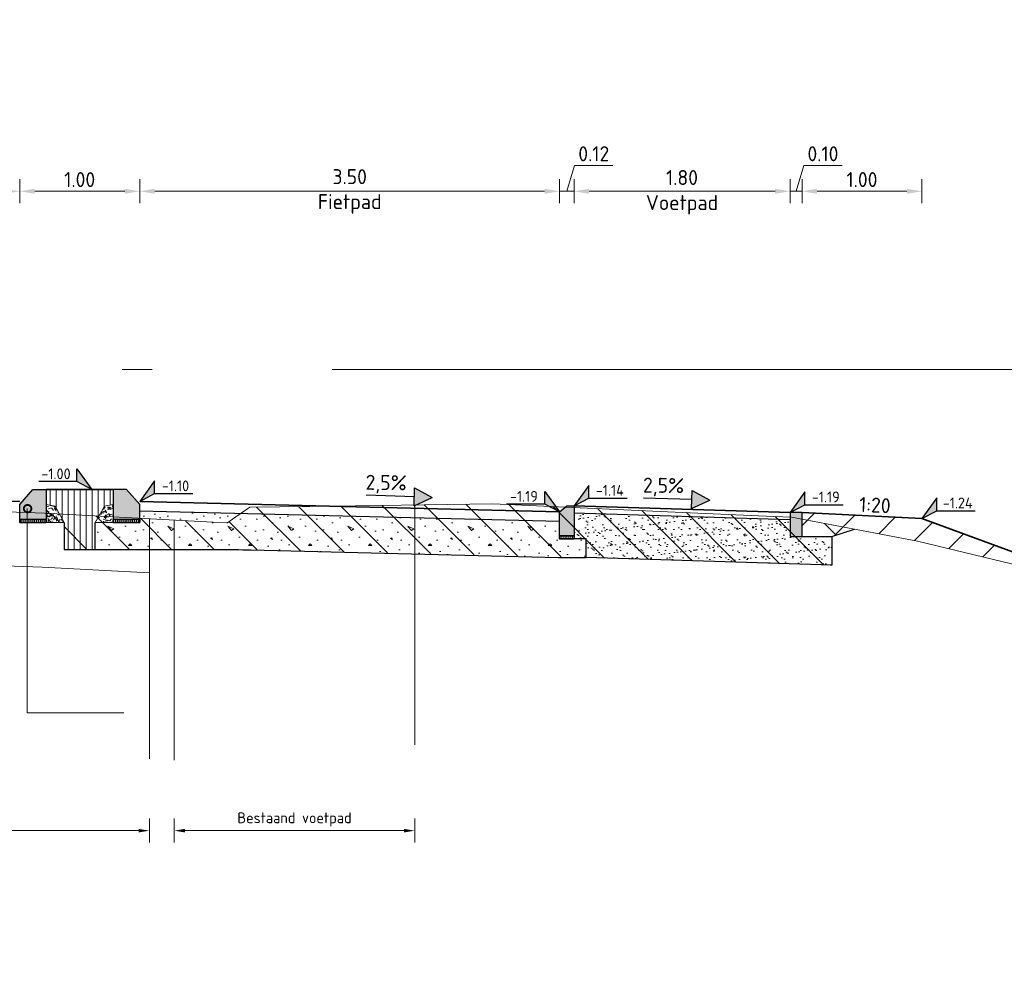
# Model space of a CAD drawing. Header units: metres. Extents: x -1 to 222837, y -2 to 853657.
# Tile 36 of 256: x 111516 to 111524, y 425592 to 425600. Entities that reach past the tile are written whole.
import ezdxf
from ezdxf.enums import TextEntityAlignment as Align

# ---------------------------------------------------------------- set-up
doc = ezdxf.new("R2010")
doc.units = ezdxf.units.M
doc.header["$XCLIPFRAME"] = 0
doc.linetypes.add('1-1', pattern=[20, 10, -10])
doc.linetypes.add('AL-NAP_LIJN', pattern=[15.25, 12, -1.5, 0.25, -1.5])
for name, color, linetype, lineweight in [('A-TXT-T25', 7, 'Continuous', 25), ('B-ALG', 8, 'Continuous', 5), ('B-ALG_TXT', 8, 'Continuous', 5), ('B-WE-GW-MAAIVELD-GD', 93, 'Continuous', 18), ('N-WE-AM-NAP-G', 7, 'AL-NAP_LIJN', 18), ('N-WE-GW-BERM-G', 90, 'Continuous', 35), ('N-WE-GW-GROND-WERK-A', 7, 'Continuous', 18), ('N-WE-GW-GROND_TEELAARDE-A', 104, 'Continuous', 18), ('N-WE-GW-WATERGANG-WERK-A', 92, 'Continuous', 18), ('N-WE-VH-VERHARDING_BESTORTING-A', 252, 'Continuous', 18), ('N-WE-VH-VERHARDING_BESTORTING-G', 252, 'Continuous', 35), ('N-WE-VH-VERHARDING_BESTORTING-O', 7, 'Continuous', 18), ('N-WE-VH-VERHARDING_FUNDERING-A', 7, 'Continuous', 18), ('X-XX-AL-HOOGTELABEL-S', 90, 'Continuous', 25)]:
    doc.layers.add(name, color=color, linetype=linetype, lineweight=lineweight)
doc.layers.add('X-REF', color=7, linetype='Continuous')
doc.styles.add('NLCS-ISO', font='NLCS-ISO.ttf')
doc.styles.add('NLCS-ISO-ANNOTATIEF-T25', font='NLCS-ISO.ttf', dxfattribs={"height": 2.5})
doc.styles.add('NLCS-ISO-M50-T25', font='NLCS-ISO.ttf')
doc.dimstyles.new('NLCS-ANNOTATIEF-T25-PIJL', dxfattribs={"dimtxt": 2.5, "dimasz": 2.5, "dimexe": 2, "dimexo": 2, "dimgap": 0.7, "dimtad": 1, "dimzin": 0, "dimdsep": 46, "dimtxsty": 'NLCS-ISO-ANNOTATIEF-T25', "dimcen": 0, "dimdle": 2, "dimclrd": 256, "dimclre": 256, "dimclrt": 256, "dimadec": 5, "dimazin": 0, "dimtfac": 1, "dimtofl": 0, "dimtmove": 1, "dimatfit": 0, "dimfxl": 2, "dimfxlon": 1, "dimtfillclr": 254, "dimtolj": 1, "dimtzin": 0, "dimlwd": 18, "dimlwe": 18, "dimarcsym": 0})
doc.dimstyles.new('NLCS-M50-T25-PIJL-X_L2_H5', dxfattribs={"dimscale": 0.05, "dimtxt": 2.5, "dimasz": 2.5, "dimexe": 2, "dimexo": 2, "dimgap": 0.7, "dimtad": 1, "dimzin": 0, "dimdsep": 46, "dimtxsty": 'NLCS-ISO-M50-T25', "dimcen": 0, "dimdle": 2, "dimclrd": 256, "dimclre": 256, "dimclrt": 256, "dimadec": 5, "dimazin": 0, "dimtfac": 1, "dimtofl": 0, "dimtmove": 1, "dimatfit": 0, "dimfxl": 2, "dimfxlon": 1, "dimtfillclr": 254, "dimtolj": 1, "dimtzin": 0, "dimlwd": 18, "dimlwe": 18, "dimarcsym": 0})
picture_1 = doc.add_image_def('image1.ecw', size_in_pixel=(400001, 250001))
picture_2 = doc.add_image_def('image2.ecw', size_in_pixel=(120000, 80000))
pattern_1 = [(90, (-128736.4832281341, -464678.3807459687), (-0.015875, 1.734723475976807e-18), [])]

# ---------------------------------------------------------------- blocks, each defined once
blk = doc.blocks.new('opsluitband 100x200')
at = {"transparency": 33554610}
h = blk.add_hatch(color=8, dxfattribs=at)
h.dxf.hatch_style = 1
h.paths.add_polyline_path([(111221.8955393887, 425865.1067959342), (111221.8955393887, 425864.9067959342), (111221.9955393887, 425864.9067959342), (111221.9955393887, 425865.1067959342)])
at = {"flags": 128}
blk.add_lwpolyline([(111221.8955393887, 425865.1067959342), (111221.8955393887, 425864.9067959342), (111221.9955393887, 425864.9067959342), (111221.9955393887, 425865.1067959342)], close=True, dxfattribs=at)
blk = doc.blocks.new('SAL-HOOGTELABEL_01-SO')
for p, q in [((-2.460741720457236, 1.312415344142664), (-2.460741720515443, 3.435148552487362)), ((-2.460741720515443, 3.435148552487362), (0, 0)), ((-2.460741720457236, 1.312415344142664), (-8.837532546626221, 1.312415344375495)), ((0, 0), (-2.460741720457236, 1.312415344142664))]:
    blk.add_line(p, q)
blk.add_solid([(-2.460741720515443, 3.435148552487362), (-2.460741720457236, 1.312415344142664), (0, 0)])
at = {"style": 'NLCS-ISO'}
blk.add_attdef('...', text='', height=1.8, dxfattribs=at).set_placement((-5.956637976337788, 2.607292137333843), align=Align.MIDDLE)
blk = doc.blocks.new('RWS band')
at = {"transparency": 33554610}
h = blk.add_hatch(color=8, dxfattribs=at)
h.dxf.hatch_style = 1
h.paths.add_polyline_path([(1717510914.861562, -163054387.4077554), (1717510914.751562, -163054387.4077554), (1717510914.751562, -163054387.6577554), (1717510914.971562, -163054387.6577554), (1717510914.971562, -163054387.5317554)])
at = {"flags": 128}
blk.add_lwpolyline([(1717510914.861562, -163054387.4077554), (1717510914.751562, -163054387.4077554), (1717510914.751562, -163054387.6577554), (1717510914.971562, -163054387.6577554), (1717510914.971562, -163054387.5317554), (1717510914.861561, -163054387.4077554)], dxfattribs=at)
blk = doc.blocks.new('*D365')
at = {"layer": 'A-TXT-T25', "linetype": 'Continuous', "lineweight": 18, "transparency": 16777216}
for p, q in [((111516.7147079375, 425598.1487044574), (111516.7147079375, 425598.3487044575)), ((111520.214696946, 425598.1487044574), (111520.214696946, 425598.3487044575)), ((111516.8397079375, 425598.2487044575), (111520.089696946, 425598.2487044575))]:
    blk.add_line(p, q, dxfattribs=at)
at = {"layer": 'A-TXT-T25', "transparency": 16777216}
for points in [[(111516.8397079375, 425598.2695377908), (111516.8397079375, 425598.2278711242), (111516.7147079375, 425598.2487044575)], [(111520.089696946, 425598.2695377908), (111520.089696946, 425598.2278711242), (111520.214696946, 425598.2487044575)]]:
    blk.add_solid(points, dxfattribs=at)
at = {"layer": 'Defpoints', "color": 0, "transparency": 16777216}
for p in [(111520.214696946, 425598.2487044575), (111516.7147079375, 425595.6637312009), (111520.214696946, 425595.5762314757)]:
    blk.add_point(p, dxfattribs=at)
at = {"layer": 'A-TXT-T25', "transparency": 16777216, "insert": (111518.4647024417, 425598.2474859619), "char_height": 0.125, "attachment_point": 5, "style": 'NLCS-ISO-M50-T25'}
blk.add_mtext('\\A1;3.50\\PFietpad', dxfattribs=at)
blk = doc.blocks.new('*D366')
at = {"layer": 'A-TXT-T25', "linetype": 'Continuous', "lineweight": 18, "transparency": 16777216}
for p, q in [((111522.2346968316, 425598.1487044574), (111522.2346968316, 425598.3487044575)), ((111523.2346968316, 425598.1487044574), (111523.2346968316, 425598.3487044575)), ((111522.3596968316, 425598.2487044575), (111523.1096968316, 425598.2487044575))]:
    blk.add_line(p, q, dxfattribs=at)
at = {"layer": 'A-TXT-T25', "transparency": 16777216}
for points in [[(111522.3596968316, 425598.2695377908), (111522.3596968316, 425598.2278711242), (111522.2346968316, 425598.2487044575)], [(111523.1096968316, 425598.2695377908), (111523.1096968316, 425598.2278711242), (111523.2346968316, 425598.2487044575)]]:
    blk.add_solid(points, dxfattribs=at)
at = {"layer": 'Defpoints', "color": 0, "transparency": 16777216}
for p in [(111523.2346968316, 425598.2487044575), (111522.2346968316, 425595.5712314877), (111523.2346968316, 425595.5212314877)]:
    blk.add_point(p, dxfattribs=at)
at = {"layer": 'A-TXT-T25', "transparency": 16777216, "insert": (111522.7346968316, 425598.3462044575), "char_height": 0.125, "attachment_point": 5, "style": 'NLCS-ISO-M50-T25'}
blk.add_mtext('\\A1;1.00', dxfattribs=at)
blk = doc.blocks.new('rijwielpadban 40 120x250')
at = {"transparency": 33554610}
h = blk.add_hatch(color=8, dxfattribs=at)
h.dxf.hatch_style = 1
h.paths.add_polyline_path([(0.119999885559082, 0), (0.119999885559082, 0.199999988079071), (0.05999994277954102, 0.25), (0.03999999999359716, 0.25), (0, 0.25), (0, 0)])
at = {"flags": 128}
blk.add_lwpolyline([(0.119999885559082, 0), (0.119999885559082, 0.199999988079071), (0.05999994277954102, 0.25), (0.03999999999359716, 0.25), (0, 0.25), (0, 0)], close=True, dxfattribs=at)
blk = doc.blocks.new('betonrug')
at = {"layer": 'N-WE-VH-VERHARDING_BESTORTING-A', "transparency": 33554687}
h = blk.add_hatch(dxfattribs=at)
h.set_pattern_fill('AVH-BESTORTING_01', color=0, scale=0.2, style=0, pattern_type=2)
h.set_pattern_definition([(342.7420615, (0.485932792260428, 0.1918754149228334), (0.05397981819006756, 0.09773891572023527), [0.02727200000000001, -0.109194]), (17.25793850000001, (0.3816547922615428, 0.2242714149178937), (0.05398037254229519, 0.09773993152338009), [0.027272, -0.165719]), (61.0887992, (0.4076987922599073, 0.2323624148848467), (-0.1303186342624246, 0.04048573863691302), [0.022313, -0.08934100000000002]), (118.9112008, (0.4948227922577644, 0.1136624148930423), (-0.05398012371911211, -0.09774138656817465), [0.02231299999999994, -0.1355909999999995]), (162.7420615, (0.4076987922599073, 0.2714254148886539), (-0.0539798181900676, -0.09773891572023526), [0.027272, -0.109194]), (197.2579385, (0.3816547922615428, 0.2795154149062), (-0.05398037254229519, -0.09773993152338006), [0.02727199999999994, -0.1657189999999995]), (241.0887992, (0.3556107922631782, 0.271440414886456), (0.1303186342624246, -0.04048573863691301), [0.022313, -0.08934100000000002]), (298.9112008, (0.3988047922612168, 0.3496344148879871), (0.05398012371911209, 0.09774138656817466), [0.022313, -0.135591]), (342.7420615, (0.2219487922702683, 0.3341534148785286), (-0.0763385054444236, 0.1382236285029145), [0.024341, -0.112122]), (40.8518492, (0.08325479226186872, 0.03371241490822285), (0.0539802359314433, 0.09773985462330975), [0.024469, -0.3619130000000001]), (84.5869815, (0.2637017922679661, 0.3429374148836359), (-0.022359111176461, 0.2359645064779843), [0.02971600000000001, -0.3054810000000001]), (118.9112008, (0.3968107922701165, 0.3318934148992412), (-0.1303208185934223, 0.04048566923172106), [0.02957499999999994, -0.1283309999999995]), (162.7420615, (0.2522077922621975, 0.3984094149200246), (0.07633850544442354, -0.1382236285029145), [0.024484, -0.111975]), (40.8518492, (0.04841979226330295, 0.09649041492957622), (0.0539802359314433, 0.09773985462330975), [0.02440900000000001, -0.3619720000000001]), (84.5869815, (0.2075637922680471, 0.3601964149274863), (-0.05398004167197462, -0.09774068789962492), [0.029647, -0.305553]), (298.9112008, (0.2075637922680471, 0.3601964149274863), (0.1303208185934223, -0.04048566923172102), [0.029753, -0.128153]), (26.66898489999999, (-0.03792020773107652, 0.1503624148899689), (-0.1842996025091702, -0.05725531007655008), [0.018275, -0.4546130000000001]), (84.5869815, (0.2706667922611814, 0.4112624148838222), (-0.05398004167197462, -0.09774068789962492), [0.018319, -0.316878]), (131.7624194, (0.1197167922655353, 0.7059504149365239), (-0.2066604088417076, 0.1787101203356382), [0.024466, -0.4004280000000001]), (162.7420203, (-0.0361612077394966, 0.195015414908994), (-0.05397988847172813, -0.09773887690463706), [0.01969399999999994, -0.1167689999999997]), (26.66898489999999, (-0.07131720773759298, 0.1926464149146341), (-0.1842996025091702, -0.05725531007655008), [0.018297, -0.454591]), (84.5869815, (0.2190487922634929, 0.4253754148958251), (-0.05398004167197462, -0.09774068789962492), [0.020094, -0.3151030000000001]), (131.7624194, (0.0803517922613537, 0.6861624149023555), (-0.2066604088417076, 0.1787101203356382), [0.020994, -0.4039000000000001]), (342.7420203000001, (0.2330297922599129, 0.4097154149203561), (0.0539798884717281, 0.09773887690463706), [0.022313, -0.11415]), (50.2415591, (0.25661979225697, 0.2179654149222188), (0.05397896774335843, 0.09773900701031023), [0.021713, -0.6884720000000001]), (95.41301849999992, (0.2705047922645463, 0.2346564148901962), (-0.07633872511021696, 0.1382240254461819), [0.019056, -0.217966]), (150.9388382, (-0.0142892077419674, 0.5705594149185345), (-0.1303192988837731, 0.04048577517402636), [0.017556, -0.5170470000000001]), (197.2579385, (0.2533607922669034, 0.2621534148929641), (0.1303190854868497, -0.04048543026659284), [0.02231599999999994, -0.1706719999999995]), (50.2415591, (0.2172517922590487, 0.2377464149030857), (0.05397896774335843, 0.09773900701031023), [0.02313800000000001, -0.6870470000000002]), (95.41301849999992, (0.2188887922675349, 0.2204714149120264), (-0.07633872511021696, 0.1382240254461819), [0.017353, -0.2196689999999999]), (150.9388382, (-0.04768620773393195, 0.5282784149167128), (-0.1303192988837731, 0.04048577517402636), [0.018788, -0.515816]), (17.25793850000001, (0.2353107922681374, 0.211343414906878), (-0.1303190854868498, 0.04048543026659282), [0.022313, -0.170675])])
h.paths.add_polyline_path([(0, 0.1498075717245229), (0, 0), (0.15, 0), (0.07401074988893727, 0.134265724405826)])
at = {"layer": 'N-WE-VH-VERHARDING_BESTORTING-O', "color": 0}
blk.add_lwpolyline([(0, 0.1498075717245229), (0, 0), (0.15, 0), (0.07401074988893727, 0.134265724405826)], close=True, dxfattribs=at)
blk = doc.blocks.new('stelspecie')
at = {"layer": 'N-WE-VH-VERHARDING_BESTORTING-A'}
h = blk.add_hatch(dxfattribs=at)
h.set_pattern_fill('ANSI31', color=0, scale=0.005, angle=45, style=0)
h.set_pattern_definition(pattern_1)
h.paths.add_polyline_path([(0, 0), (0.22, -2.01395305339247e-05), (0.22, -0.02431275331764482), (1.592031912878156e-05, -0.02433289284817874)])
at = {"layer": 'N-WE-VH-VERHARDING_BESTORTING-G', "color": 0, "flags": 128}
blk.add_lwpolyline([(0, 0), (0.22, -2.01395305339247e-05), (0.22, -0.02431275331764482), (0, -0.02433289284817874)], close=True, dxfattribs=at)
blk = doc.blocks.new('stelspecie Rijwielpadband')
at = {"layer": 'N-WE-VH-VERHARDING_BESTORTING-A'}
h = blk.add_hatch(dxfattribs=at)
h.set_pattern_fill('ANSI31', color=0, scale=0.005, angle=45, style=0)
h.set_pattern_definition(pattern_1)
h.paths.add_polyline_path([(0, 0), (0.119999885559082, -2.013950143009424e-05), (0.119999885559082, -0.02431275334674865), (1.592031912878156e-05, -0.02433289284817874)])
at = {"layer": 'N-WE-VH-VERHARDING_BESTORTING-G', "color": 0, "flags": 128}
blk.add_lwpolyline([(0, 0), (0.119999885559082, -2.013950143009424e-05), (0.119999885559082, -0.02431275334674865), (0, -0.02433289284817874)], close=True, dxfattribs=at)
blk = doc.blocks.new('*D443')
at = {"layer": 'B-ALG_TXT', "linetype": 'Continuous', "lineweight": 18, "transparency": 16777216}
for p, q in [((111517.0022203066, 425593.0202395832), (111517.0022203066, 425592.8202395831)), ((111519.0075766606, 425593.0202395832), (111519.0075766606, 425592.8202395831)), ((111517.0922203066, 425592.9202395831), (111518.9175766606, 425592.9202395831))]:
    blk.add_line(p, q, dxfattribs=at)
at = {"layer": 'B-ALG_TXT', "transparency": 16777216}
for points in [[(111517.0922203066, 425592.9352395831), (111517.0922203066, 425592.9052395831), (111517.0022203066, 425592.9202395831)], [(111518.9175766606, 425592.9352395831), (111518.9175766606, 425592.9052395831), (111519.0075766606, 425592.9202395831)]]:
    blk.add_solid(points, dxfattribs=at)
at = {"layer": 'Defpoints', "color": 0, "transparency": 16777216}
for p in [(111517.0022203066, 425594.9576374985), (111519.0075766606, 425594.9576374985), (111519.0075766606, 425592.9202395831)]:
    blk.add_point(p, dxfattribs=at)
at = {"layer": 'B-ALG_TXT', "transparency": 16777216, "insert": (111518.0048984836, 425593.0137395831), "char_height": 0.09000000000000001, "attachment_point": 5, "style": 'NLCS-ISO-M50-T25'}
blk.add_mtext('\\A1;Bestaand voetpad', dxfattribs=at)
blk = doc.blocks.new('*D444')
at = {"layer": 'B-ALG_TXT', "linetype": 'Continuous', "lineweight": 18, "transparency": 16777216}
for p, q in [((111507.0684854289, 425593.0202395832), (111507.0684854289, 425592.8202395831)), ((111516.7954935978, 425593.0202395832), (111516.7954935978, 425592.8202395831)), ((111507.1584854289, 425592.9202395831), (111516.7054935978, 425592.9202395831))]:
    blk.add_line(p, q, dxfattribs=at)
at = {"layer": 'B-ALG_TXT', "transparency": 16777216}
for points in [[(111507.1584854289, 425592.9352395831), (111507.1584854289, 425592.9052395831), (111507.0684854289, 425592.9202395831)], [(111516.7054935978, 425592.9352395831), (111516.7054935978, 425592.9052395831), (111516.7954935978, 425592.9202395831)]]:
    blk.add_solid(points, dxfattribs=at)
at = {"layer": 'Defpoints', "color": 0, "transparency": 16777216}
for p in [(111507.0684854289, 425594.9576374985), (111516.7954935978, 425594.9576374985), (111516.7954935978, 425592.9202395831)]:
    blk.add_point(p, dxfattribs=at)
at = {"layer": 'B-ALG_TXT', "transparency": 16777216, "insert": (111511.9319895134, 425593.0137395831), "char_height": 0.09000000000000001, "attachment_point": 5, "style": 'NLCS-ISO-M50-T25'}
blk.add_mtext('\\A1;Bestaande rijweg + fietspaden', dxfattribs=at)
blk = doc.blocks.new('*D445')
at = {"layer": 'A-TXT-T25', "linetype": 'Continuous', "lineweight": 18, "transparency": 16777216}
for p, q in [((111520.3346967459, 425598.1487044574), (111520.3346967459, 425598.3487044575)), ((111522.1346967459, 425598.1487044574), (111522.1346967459, 425598.3487044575)), ((111520.4596967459, 425598.2487044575), (111522.0096967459, 425598.2487044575))]:
    blk.add_line(p, q, dxfattribs=at)
at = {"layer": 'A-TXT-T25', "transparency": 16777216}
for points in [[(111520.4596967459, 425598.2695377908), (111520.4596967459, 425598.2278711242), (111520.3346967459, 425598.2487044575)], [(111522.0096967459, 425598.2695377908), (111522.0096967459, 425598.2278711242), (111522.1346967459, 425598.2487044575)]]:
    blk.add_solid(points, dxfattribs=at)
at = {"layer": 'Defpoints', "color": 0, "transparency": 16777216}
for p in [(111522.1346967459, 425598.2487044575), (111520.3346967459, 425595.4515521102), (111522.1346967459, 425595.4515521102)]:
    blk.add_point(p, dxfattribs=at)
at = {"layer": 'A-TXT-T25', "transparency": 16777216, "insert": (111521.2346967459, 425598.2400433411), "char_height": 0.125, "attachment_point": 5, "style": 'NLCS-ISO-ANNOTATIEF-T25'}
blk.add_mtext('\\A1;1.80\\PVoetpad', dxfattribs=at)
blk = doc.blocks.new('*D446')
at = {"layer": 'A-TXT-T25', "linetype": 'Continuous', "lineweight": 18, "transparency": 16777216}
for p, q in [((111522.1846967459, 425598.2487044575), (111522.2491967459, 425598.4637044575)), ((111522.2491967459, 425598.4637044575), (111522.5691967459, 425598.4637044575)), ((111522.1346967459, 425598.1487044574), (111522.1346967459, 425598.3487044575)), ((111522.2346967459, 425598.1487044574), (111522.2346967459, 425598.3487044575)), ((111522.0096967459, 425598.2487044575), (111521.8846967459, 425598.2487044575)), ((111522.1346967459, 425598.2487044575), (111522.2346967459, 425598.2487044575)), ((111522.3596967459, 425598.2487044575), (111522.4846967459, 425598.2487044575))]:
    blk.add_line(p, q, dxfattribs=at)
at = {"layer": 'A-TXT-T25', "transparency": 16777216}
for points in [[(111522.0096967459, 425598.2695377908), (111522.0096967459, 425598.2278711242), (111522.1346967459, 425598.2487044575)], [(111522.3596967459, 425598.2695377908), (111522.3596967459, 425598.2278711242), (111522.2346967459, 425598.2487044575)]]:
    blk.add_solid(points, dxfattribs=at)
at = {"layer": 'Defpoints', "color": 0, "transparency": 16777216}
for p in [(111522.2346967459, 425598.2487044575), (111522.1346967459, 425595.4237646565), (111522.2346967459, 425595.4237646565)]:
    blk.add_point(p, dxfattribs=at)
at = {"layer": 'A-TXT-T25', "transparency": 16777216, "insert": (111522.4091967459, 425598.5612044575), "char_height": 0.125, "attachment_point": 5, "style": 'NLCS-ISO-ANNOTATIEF-T25'}
blk.add_mtext('\\A1;0.10', dxfattribs=at)
blk = doc.blocks.new('*D447')
at = {"layer": 'A-TXT-T25', "linetype": 'Continuous', "lineweight": 18, "transparency": 16777216}
for p, q in [((111520.2746968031, 425598.2487044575), (111520.3391968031, 425598.4637044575)), ((111520.3391968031, 425598.4637044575), (111520.6591968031, 425598.4637044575)), ((111520.2146968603, 425598.1487044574), (111520.2146968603, 425598.3487044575)), ((111520.3346967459, 425598.1487044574), (111520.3346967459, 425598.3487044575)), ((111520.0896968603, 425598.2487044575), (111519.9646968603, 425598.2487044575)), ((111520.2146968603, 425598.2487044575), (111520.3346967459, 425598.2487044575)), ((111520.4596967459, 425598.2487044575), (111520.5846967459, 425598.2487044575))]:
    blk.add_line(p, q, dxfattribs=at)
at = {"layer": 'A-TXT-T25', "transparency": 16777216}
for points in [[(111520.0896968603, 425598.2695377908), (111520.0896968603, 425598.2278711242), (111520.2146968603, 425598.2487044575)], [(111520.4596967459, 425598.2695377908), (111520.4596967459, 425598.2278711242), (111520.3346967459, 425598.2487044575)]]:
    blk.add_solid(points, dxfattribs=at)
at = {"layer": 'Defpoints', "color": 0, "transparency": 16777216}
for p in [(111520.3346967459, 425598.2487044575), (111520.2146968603, 425595.4962064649), (111520.3346967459, 425595.4962064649)]:
    blk.add_point(p, dxfattribs=at)
at = {"layer": 'A-TXT-T25', "transparency": 16777216, "insert": (111520.4991968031, 425598.5612044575), "char_height": 0.125, "attachment_point": 5, "style": 'NLCS-ISO-ANNOTATIEF-T25'}
blk.add_mtext('\\A1;0.12', dxfattribs=at)
blk = doc.blocks.new('*D448')
at = {"layer": 'A-TXT-T25', "linetype": 'Continuous', "lineweight": 18, "transparency": 16777216}
for p, q in [((111515.7147245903, 425598.1487044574), (111515.7147245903, 425598.3487044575)), ((111516.7147081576, 425598.1487044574), (111516.7147081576, 425598.3487044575)), ((111516.5897081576, 425598.2487044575), (111515.8397245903, 425598.2487044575))]:
    blk.add_line(p, q, dxfattribs=at)
at = {"layer": 'A-TXT-T25', "transparency": 16777216}
for points in [[(111515.8397245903, 425598.2695377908), (111515.8397245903, 425598.2278711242), (111515.7147245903, 425598.2487044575)], [(111516.5897081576, 425598.2695377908), (111516.5897081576, 425598.2278711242), (111516.7147081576, 425598.2487044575)]]:
    blk.add_solid(points, dxfattribs=at)
at = {"layer": 'Defpoints', "color": 0, "transparency": 16777216}
for p in [(111515.7147245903, 425598.2487044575), (111515.7147245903, 425595.639686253), (111516.7147081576, 425595.639686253)]:
    blk.add_point(p, dxfattribs=at)
at = {"layer": 'A-TXT-T25', "transparency": 16777216, "insert": (111516.2147163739, 425598.3462044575), "char_height": 0.125, "attachment_point": 5, "style": 'NLCS-ISO-ANNOTATIEF-T25'}
blk.add_mtext('\\A1;1.00', dxfattribs=at)
blk = doc.blocks.new('*D449')
at = {"layer": 'A-TXT-T25', "linetype": 'Continuous', "lineweight": 18, "transparency": 16777216}
for p, q in [((111509.2147245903, 425598.1487044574), (111509.2147245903, 425598.3487044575)), ((111515.7147245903, 425598.1487044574), (111515.7147245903, 425598.3487044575)), ((111515.5897245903, 425598.2487044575), (111509.3397245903, 425598.2487044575))]:
    blk.add_line(p, q, dxfattribs=at)
at = {"layer": 'A-TXT-T25', "transparency": 16777216}
for points in [[(111509.3397245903, 425598.2695377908), (111509.3397245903, 425598.2278711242), (111509.2147245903, 425598.2487044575)], [(111515.5897245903, 425598.2695377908), (111515.5897245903, 425598.2278711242), (111515.7147245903, 425598.2487044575)]]:
    blk.add_solid(points, dxfattribs=at)
at = {"layer": 'Defpoints', "color": 0, "transparency": 16777216}
for p in [(111509.2147245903, 425598.2487044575), (111509.2147245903, 425595.9123164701), (111515.7147245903, 425595.6615057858)]:
    blk.add_point(p, dxfattribs=at)
at = {"layer": 'A-TXT-T25', "transparency": 16777216, "insert": (111512.4647245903, 425598.2396616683), "char_height": 0.125, "attachment_point": 5, "style": 'NLCS-ISO-ANNOTATIEF-T25'}
blk.add_mtext('\\A1;6.50\\PRijweg', dxfattribs=at)
blk = doc.blocks.new('_DotSmall')
at = {"color": 0, "linetype": 'ByBlock', "const_width": 0.5}
blk.add_lwpolyline([(-0.0625, 0, 1), (0.0625, 0, 1)], format="xyb", close=True, dxfattribs=at)
blk = doc.blocks.new('Pijl afschot')
blk.add_hatch(color=256).paths.add_polyline_path([(1717511043.909518, -163054497.4737314), (1717511043.834518, -163054497.3237315), (1717511043.759518, -163054497.4737314)])
for p, q in [((1717511043.759518, -163054497.4737314), (1717511043.834518, -163054497.3237315)), ((1717511043.909518, -163054497.4737314), (1717511043.834518, -163054497.3237315)), ((1717511043.759518, -163054497.4737314), (1717511043.909518, -163054497.4737314)), ((1717511043.834518, -163054497.4737314), (1717511043.834518, -163054497.8749846))]:
    blk.add_line(p, q)

msp = doc.modelspace()

# ---------------------------------------------------------------- hatches: boundary and pattern name
at = {"layer": 'N-WE-GW-GROND-WERK-A', "transparency": 33554585}
h = msp.add_hatch(dxfattribs=at)
h.set_pattern_fill('AGW-WERK_AANVULLEN', color=256, style=0, pattern_type=2)
h.set_pattern_definition([(45, (-0.75, -5.61629219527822), (-0.1767766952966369, 0.1767766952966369), [])])
h.paths.add_polyline_path([(111524.7978626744, 425594.9473771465), (111523.2346967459, 425595.5212314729), (111522.2346967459, 425595.5712314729), (111522.2346967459, 425595.5150168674), (111522.2346967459, 425595.3712314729), (111522.4846967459, 425595.3712113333), (111522.67187124, 425595.4328484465), (111523.1977452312, 425595.334008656)])
at = {"layer": 'N-WE-GW-GROND_TEELAARDE-A', "transparency": 33554559}
h = msp.add_hatch(dxfattribs=at)
h.set_pattern_fill('AGW-GROND_TEELAARDE', color=256, style=0, pattern_type=2)
h.set_pattern_definition([(90, (111537.2187475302, 425649.1477436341), (-0.05, 3.061616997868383e-18), [])])
h.paths.add_polyline_path([(111516.4206971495, 425595.623617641), (111516.4947078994, 425595.6391594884), (111516.4947078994, 425595.7636829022), (111515.9347172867, 425595.7636848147), (111515.9347172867, 425595.7636846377), (111515.9347126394, 425595.639158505), (111516.0087187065, 425595.623617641), (111516.0847079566, 425595.4892090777), (111516.0847079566, 425595.2638608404), (111516.3447078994, 425595.2638407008), (111516.3447078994, 425595.4892090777)])
at = {"layer": 'N-WE-GW-WATERGANG-WERK-A', "transparency": 33554559}
h = msp.add_hatch(dxfattribs=at)
h.set_pattern_fill('AGW-WERK_ONTGRAVEN', color=256, style=0, pattern_type=2)
h.set_pattern_definition([(135, (111533.3578032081, 425604.6968572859), (-0.1767766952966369, -0.1767766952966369), [])])
h.paths.add_polyline_path([(111516.0847079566, 425595.2638608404), (111516.0847079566, 425595.4893519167), (111515.9347238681, 425595.5015200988), (111515.93470788, 425595.565361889), (111517.4395916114, 425595.4842554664), (111517.6320329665, 425595.6162836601), (111519.0075766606, 425595.6343909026), (111519.6590130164, 425595.6432064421), (111522.1459972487, 425595.5316882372), (111522.67187124, 425595.4328484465), (111522.4846967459, 425595.3712113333), (111522.4846967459, 425595.1334420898), (111520.4346967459, 425595.1963297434), (111517.6422080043, 425595.2604048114)])
at = {"layer": 'N-WE-VH-VERHARDING_FUNDERING-A', "transparency": 33554687}
h = msp.add_hatch(dxfattribs=at)
h.set_pattern_fill('AVH-FUNDERING_GRANULAAT', color=256, style=0, pattern_type=2)
h.set_pattern_definition([(0, (111517.1897081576, 425595.5163096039), (0, 0.5), [0, -0.5]), (0, (111517.1947081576, 425595.3413096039), (0, 0.5), [0, -0.5]), (0, (111517.2097081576, 425595.611309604), (0, 0.5), [0, -0.5]), (338.1986, (111516.9497081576, 425595.4563096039), (1.500000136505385, -0.499999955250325), [0.0538515, -2.638731]), (216.8699, (111516.9997081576, 425595.436309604), (1.499999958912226, 1.000000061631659), [0.025, -2.475]), (130.6013, (111516.9797081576, 425595.421309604), (2.500000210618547, -2.999999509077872), [0.04609750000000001, -4.5636745]), (206.5651, (111516.8147081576, 425595.361309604), (-0.4999995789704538, -0.5000006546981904), [0.0111805, -1.1068535]), (326.3099, (111516.8047081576, 425595.356309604), (0.9999997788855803, -0.5000006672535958), [0.018028, -1.784748]), (108.4349, (111516.8197081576, 425595.3463096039), (-0.4999992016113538, 1.000000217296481), [0.01581149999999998, -1.565327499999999]), (225, (111517.1347081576, 425595.311309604), (-8.881784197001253e-17, -0.5000001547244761), [0.021213, -0.6858935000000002]), (0, (111517.1197081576, 425595.296309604), (0.5, 0.5), [0.03, -0.47]), (135, (111517.1497081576, 425595.296309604), (-0.5000001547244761, 4.440892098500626e-17), [0.021213, -0.6858935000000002]), (251.5651, (111517.0747081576, 425595.6313096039), (0.4999992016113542, 1.000000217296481), [0.01581149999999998, -1.565327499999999]), (0, (111517.0697081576, 425595.616309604), (0.5, 0.5), [0.025, -0.475]), (143.1301, (111517.0947081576, 425595.616309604), (-1.499999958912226, 1.000000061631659), [0.025, -2.475]), (213.6901, (111516.8097081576, 425595.6363096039), (0.9999997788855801, 0.5000006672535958), [0.018028, -1.784748]), (341.5651, (111516.7947081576, 425595.6263096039), (-1.000000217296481, 0.4999992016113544), [0.03162300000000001, -1.549516]), (126.8699, (111516.8247081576, 425595.616309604), (1.000000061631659, -1.499999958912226), [0.025, -2.475]), (0, (111516.9547081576, 425595.616309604), (0, 0.5), [0, -0.5]), (0, (111516.8197081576, 425595.486309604), (0, 0.5), [0, -0.5]), (0, (111516.9597081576, 425595.301309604), (0, 0.5), [0, -0.5]), (0, (111517.0947081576, 425595.4563096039), (0, 0.5), [0, -0.5]), (0, (111516.9497081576, 425595.541309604), (0, 0.5), [0, -0.5]), (0, (111516.8397081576, 425595.556309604), (0, 0.5), [0, -0.5]), (0, (111516.8847081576, 425595.5263096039), (0, 0.5), [0, -0.5]), (0, (111516.8647081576, 425595.4063096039), (0, 0.5), [0, -0.5]), (0, (111516.7447081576, 425595.426309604), (0, 0.5), [0, -0.5]), (0, (111516.7497081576, 425595.541309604), (0, 0.5), [0, -0.5]), (0, (111516.7347081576, 425595.6513096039), (0, 0.5), [0, -0.5]), (0, (111516.8897081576, 425595.671309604), (0, 0.5), [0, -0.5]), (0, (111516.9997081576, 425595.691309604), (0, 0.5), [0, -0.5]), (0, (111517.1747081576, 425595.671309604), (0, 0.5), [0, -0.5]), (0, (111517.0547081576, 425595.5163096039), (0, 0.5), [0, -0.5]), (0, (111517.0047081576, 425595.606309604), (0, 0.5), [0, -0.5]), (0, (111517.0447081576, 425595.366309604), (0, 0.5), [0, -0.5]), (0, (111516.8947081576, 425595.3413096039), (0, 0.5), [0, -0.5]), (0, (111517.0447081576, 425595.231309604), (0, 0.5), [0, -0.5]), (0, (111516.8797081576, 425595.2613096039), (0, 0.5), [0, -0.5]), (0, (111516.7197081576, 425595.246309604), (0, 0.5), [0, -0.5]), (0, (111516.7797081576, 425595.2213096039), (0, 0.5), [0, -0.5]), (0, (111516.7847081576, 425595.291309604), (0, 0.5), [0, -0.5]), (0, (111517.1197081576, 425595.2113096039), (0, 0.5), [0, -0.5]), (0, (111517.1797081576, 425595.416309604), (0, 0.5), [0, -0.5]), (0, (111517.1547081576, 425595.566309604), (0, 0.5), [0, -0.5]), (0, (111516.9247081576, 425595.2063096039), (0, 0.5), [0, -0.5])])
h.paths.add_polyline_path([(111520.2146968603, 425595.3518784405), (111520.4346967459, 425595.3518784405), (111520.4346967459, 425595.1963096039), (111520.2052107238, 425595.1963096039), (111517.4740160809, 425595.2645894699), (111516.3447078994, 425595.2638407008), (111516.3447069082, 425595.4893317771), (111516.7146919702, 425595.4893536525), (111516.7147081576, 425595.5244145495), (111516.7147081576, 425595.5836659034), (111520.2146968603, 425595.4962158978)])
h = msp.add_hatch(dxfattribs=at)
h.set_pattern_fill('AVH-FUNDERING_ZAND', color=256, style=0, pattern_type=2)
h.set_pattern_definition([(37.50000000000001, (-11.64302859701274, -35.33327944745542), (-0.003149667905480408, 0.09634118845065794), [0, -0.07600000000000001, 0, -0.085, 0, -0.08125]), (7.500000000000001, (-11.64302859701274, -35.33327944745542), (0.08848883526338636, 0.141107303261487), [0, -0.041, 0, -0.0685, 0, -0.02625]), (327.5, (-11.7045285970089, -35.33327944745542), (0.1557070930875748, 0.0002829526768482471), [0, -0.025, 0, -0.09000000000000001, 0, -0.1175]), (317.5, (-11.7045285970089, -35.33327944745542), (0.1503063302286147, 0.04388377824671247), [0, -0.0125, 0, -0.059, 0, -0.0675])])
h.paths.add_polyline_path([(111520.4346967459, 425595.1963297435), (111522.4846967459, 425595.1334420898), (111522.4846967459, 425595.3712314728), (111522.2346967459, 425595.3712314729), (111522.1346967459, 425595.3712314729), (111522.1346967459, 425595.510462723), (111520.3346967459, 425595.5662034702), (111520.3346967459, 425595.3762113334), (111520.3346967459, 425595.3519187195), (111520.4346967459, 425595.3509676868)])

# ---------------------------------------------------------------- linework, layer by layer
at = {"lineweight": 18}
msp.add_lwpolyline([(111515.7773938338, 425595.6039014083), (111515.7768740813, 425593.9030637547), (111516.5824450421, 425593.9030637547)], dxfattribs=at)
at = {"flags": 128}
for points in [[(111520.2127083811, 425595.4962561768), (111516.712708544, 425595.5837561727)], [(111522.1328642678, 425595.5112594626), (111520.3328642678, 425595.5662594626)], [(111516.0847079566, 425595.4893519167), (111516.0847079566, 425595.2638608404), (111516.3447078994, 425595.2638608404), (111516.3447078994, 425595.4893519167)], [(111522.4846967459, 425595.3712113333), (111522.6718712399, 425595.4328484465)], [(111522.2346967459, 425595.3712113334), (111522.4846967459, 425595.3712113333), (111522.4846967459, 425595.1334420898), (111520.4346967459, 425595.1963297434)]]:
    msp.add_lwpolyline(points, dxfattribs=at)
msp.add_lwpolyline([(111516.3447078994, 425595.2638407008), (111517.3672939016, 425595.2638407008, -0.006248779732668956), (111517.6422080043, 425595.2604048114), (111520.2052107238, 425595.1963297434), (111520.4346967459, 425595.1963297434), (111520.4346967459, 425595.35189858), (111520.3346967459, 425595.35189858)], format="xyb", dxfattribs=at)
at = {"layer": 'B-ALG', "flags": 128}
msp.add_lwpolyline([(111508.8447407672, 425595.4893736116), (111508.6447407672, 425595.4893736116), (111508.6453157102, 425595.2135090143), (111509.7284824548, 425595.2259649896), (111512.062514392, 425595.2529289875), (111512.326682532, 425595.243502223), (111515.9008057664, 425595.1165385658), (111516.7954935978, 425595.0684544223), (111516.7954935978, 425595.2638407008)], dxfattribs=at)
at = {"layer": 'B-ALG_TXT', "linetype": '1-1', "ltscale": 0.2, "flags": 128}
for points in [[(111519.0075766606, 425595.6343909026), (111519.0075766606, 425592.9202395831)], [(111516.7954935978, 425595.5191037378), (111516.7954935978, 425592.7655713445)], [(111517.0022203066, 425595.5079943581), (111517.0022203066, 425592.8962525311)]]:
    msp.add_lwpolyline(points, dxfattribs=at)
at = {"layer": 'B-WE-GW-MAAIVELD-GD', "color": 93, "linetype": 'Continuous', "lineweight": 18}
msp.add_lwpolyline([(111512.3429090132, 425595.6932096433), (111515.9206433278, 425595.5661177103), (111517.1696236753, 425595.4989981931), (111517.3257385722, 425595.4906307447), (111517.4395916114, 425595.4842554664), (111517.4406453, 425595.4841025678), (111517.5165481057, 425595.5367843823), (111517.6320329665, 425595.6162836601), (111518.1330551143, 425595.6225564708), (111519.6590130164, 425595.6432064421), (111521.1136993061, 425595.5778227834), (111522.0012880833, 425595.5381554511), (111522.1459972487, 425595.5316882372), (111523.1977452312, 425595.334008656), (111524.9264933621, 425594.9162965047), (111525.4443526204, 425594.7025571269), (111525.5553345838, 425594.6738466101)], dxfattribs=at)
at = {"layer": 'N-WE-AM-NAP-G'}
msp.add_line((111503.0677245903, 425596.7637311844), (111531.2172712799, 425596.7637311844), dxfattribs=at)
at = {"layer": 'N-WE-GW-BERM-G', "flags": 128}
for points in [[(111515.9347079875, 425595.7636863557), (111516.4947081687, 425595.7636863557)], [(111515.7147245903, 425595.6637311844), (111512.4647245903, 425595.7449811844), (111509.2147245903, 425595.6637311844)], [(111520.2147077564, 425595.5762311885), (111516.7147079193, 425595.6637311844)], [(111522.1346967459, 425595.5712314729), (111520.3346967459, 425595.6262314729)], [(111522.2346967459, 425595.5712314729), (111523.2346967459, 425595.5212314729), (111524.7978626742, 425594.9473771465)]]:
    msp.add_lwpolyline(points, dxfattribs=at)

# ---------------------------------------------------------------- block references
at = {"xscale": -1}
for name, p in [('RWS band', (1717622430.68627, 163479983.1714417)), ('rijwielpadban 40 120x250', (111520.3346967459, 425595.3762314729))]:
    msp.add_blockref(name, p, dxfattribs=at)
for name, p in [('RWS band', (-1717399398.256854, 163479983.1714417)), ('opsluitband 100x200', (300.2391573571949, -269.5355644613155)), ('stelspecie Rijwielpadband', (111520.2146968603, 425595.3762314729))]:
    msp.add_blockref(name, p)
at = {"lineweight": 18, "xscale": -0.125, "yscale": 0.125, "zscale": 0.125, "rotation": 270.0175087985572}
msp.add_blockref('_DotSmall', (111515.7803013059, 425595.6038521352), dxfattribs=at)
at = {"layer": 'A-TXT-T25', "xscale": -1, "rotation": 268.15873365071}
for p in [(107897117.4622696, -1721437703.054123), (107897119.7744106, -1721437703.077566)]:
    msp.add_blockref('Pijl afschot', p, dxfattribs=at)
at = {"layer": 'N-WE-VH-VERHARDING_BESTORTING-O'}
for name, p in [('betonrug', (111515.9347079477, 425595.4893536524)), ('stelspecie', (111516.4946919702, 425595.5136865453))]:
    msp.add_blockref(name, p, dxfattribs=at)
at = {"layer": 'N-WE-VH-VERHARDING_BESTORTING-O', "xscale": -1}
for name, p in [('betonrug', (111516.4947078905, 425595.4893536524)), ('stelspecie', (111515.9347238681, 425595.5136865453))]:
    msp.add_blockref(name, p, dxfattribs=at)
at = {"layer": 'X-XX-AL-HOOGTELABEL-S', "xscale": 0.05, "yscale": 0.05}
for p, values in [((111516.314699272, 425595.763686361), {'...': '-1.00'}), ((111520.2146968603, 425595.576231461), {'...': '-1.19'})]:
    msp.add_blockref('SAL-HOOGTELABEL_01-SO', p, dxfattribs=at).add_auto_attribs(values)
at = {"layer": 'X-XX-AL-HOOGTELABEL-S'}
ref = msp.add_blockref('SAL-HOOGTELABEL_01-SO', (111516.7147078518, 425595.6634233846), dxfattribs=dict(at, xscale=-0.05, yscale=0.05))
ref.add_attrib('...', '-1.10', dxfattribs={"layer": '0', "height": 0.09000000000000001, "style": 'NLCS-ISO'}).set_placement((111517.0125397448, 425595.7937879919), align=Align.MIDDLE)
ref = msp.add_blockref('SAL-HOOGTELABEL_01-SO', (111520.3350020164, 425595.6262221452), dxfattribs=dict(at, xscale=-0.05, yscale=0.05))
ref.add_attrib('...', '-1.14', dxfattribs={"layer": '0', "height": 0.09000000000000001, "style": 'NLCS-ISO'}).set_placement((111520.6328339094, 425595.7565867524), align=Align.MIDDLE)
ref = msp.add_blockref('SAL-HOOGTELABEL_01-SO', (111522.1346967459, 425595.5712314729), dxfattribs=dict(at, xscale=-0.05, yscale=0.05))
ref.add_attrib('...', '-1.19', dxfattribs={"layer": '0', "height": 0.09000000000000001, "style": 'NLCS-ISO'}).set_placement((111522.4325286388, 425595.7015960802), align=Align.MIDDLE)
ref = msp.add_blockref('SAL-HOOGTELABEL_01-SO', (111523.2346967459, 425595.5212314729), dxfattribs=dict(at, xscale=-0.05, yscale=0.05))
ref.add_attrib('...', '-1.24', dxfattribs={"layer": '0', "height": 0.09000000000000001, "style": 'NLCS-ISO'}).set_placement((111523.5325286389, 425595.6515960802), align=Align.MIDDLE)

# ---------------------------------------------------------------- texts
at = {"layer": 'A-TXT-T25', "char_height": 0.1249999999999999, "width": 2.236067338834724, "attachment_point": 3, "style": 'NLCS-ISO-ANNOTATIEF-T25'}
for s, insert, rotation in [('2,5%', (111518.9406016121, 425595.8810882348), 359.10345740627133), ('2,5%', (111521.2527426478, 425595.8576454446), 359.10345740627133), ('1:20', (111522.9765512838, 425595.6891267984), 357.0620635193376)]:
    msp.add_mtext(s, dxfattribs=dict(at, insert=insert, rotation=rotation))

# ---------------------------------------------------------------- dimensions: what is measured, and where the dimension line sits
at = {"layer": 'A-TXT-T25'}
for base, p1, p2, dimstyle, picture, middle in [((111520.3346967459, 425598.2487044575, -0.01), (111520.2146968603, 425595.4962064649, -0.01), (111520.3346967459, 425595.4962064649, -0.01), 'NLCS-ANNOTATIEF-T25-PIJL', '*D447', (111520.3741968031, 425598.5612044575, -0.01)), ((111522.2346967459, 425598.2487044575, -0.01), (111522.1346967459, 425595.4237646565, -0.01), (111522.2346967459, 425595.4237646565, -0.01), 'NLCS-ANNOTATIEF-T25-PIJL', '*D446', (111522.2841967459, 425598.5612044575, -0.01)), ((111515.7147245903, 425598.2487044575, -0.01), (111516.7147081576, 425595.639686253, -0.01), (111515.7147245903, 425595.639686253, -0.01), 'NLCS-ANNOTATIEF-T25-PIJL', '*D448', (111516.2147163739, 425598.3462044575, -0.01)), ((111523.2346968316, 425598.2487044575, -0.01), (111522.2346968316, 425595.5712314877, -0.01), (111523.2346968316, 425595.5212314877, -0.01), 'NLCS-M50-T25-PIJL-X_L2_H5', '*D366', (111522.7346968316, 425598.3462044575, -0.01))]:
    dim = msp.add_linear_dim(base=base, p1=p1, p2=p2, dimstyle=dimstyle, dxfattribs=at)
    dim.commit()
    dim.dimension.update_dxf_attribs({"geometry": picture, "text_midpoint": middle})
for base, p1, p2, text, dimstyle, picture, middle in [((111509.2147245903, 425598.2487044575, -0.01), (111515.7147245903, 425595.6615057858, -0.01), (111509.2147245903, 425595.9123164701, -0.01), '<>\\PRijweg', 'NLCS-ANNOTATIEF-T25-PIJL', '*D449', (111512.4647245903, 425598.0192450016, -0.01)), ((111520.214696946, 425598.2487044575, -0.01), (111516.7147079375, 425595.6637312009, -0.01), (111520.214696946, 425595.5762314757, -0.01), '<>\\PFietpad', 'NLCS-M50-T25-PIJL-X_L2_H5', '*D365', (111518.4647024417, 425598.0270692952, -0.01)), ((111522.1346967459, 425598.2487044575, -0.01), (111520.3346967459, 425595.4515521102, -0.01), (111522.1346967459, 425595.4515521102, -0.01), '<>\\PVoetpad', 'NLCS-ANNOTATIEF-T25-PIJL', '*D445', (111521.2346967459, 425598.0196266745, -0.01))]:
    dim = msp.add_linear_dim(base=base, p1=p1, p2=p2, text=text, dimstyle=dimstyle, dxfattribs=at)
    dim.commit()
    dim.dimension.update_dxf_attribs({"geometry": picture, "text_midpoint": middle, "dimtype": 160})
at = {"layer": 'B-ALG_TXT'}
for base, p1, p2, text, picture, middle in [((111516.7954935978, 425592.9202395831), (111507.0684854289, 425594.9576374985), (111516.7954935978, 425594.9576374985), 'Bestaande rijweg + fietspaden', '*D444', (111511.9319895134, 425593.0137395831)), ((111519.0075766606, 425592.9202395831), (111517.0022203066, 425594.9576374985), (111519.0075766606, 425594.9576374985), 'Bestaand voetpad', '*D443', (111518.0048984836, 425593.0137395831))]:
    dim = msp.add_linear_dim(base=base, p1=p1, p2=p2, text=text, dimstyle='NLCS-M50-T25-PIJL-X_L2_H5', override={"dimtxt": 1.8, "dimasz": 1.8}, dxfattribs=at)
    dim.commit()
    dim.dimension.update_dxf_attribs({"geometry": picture, "text_midpoint": middle})

# ---------------------------------------------------------------- pictures from other files: only their frames are drawn
at = {"layer": 'X-REF'}
image = msp.add_image(picture_1, insert=(100000.0001220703, 424999.9000854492), size_in_units=(39999.999999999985, 25000.03749990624), dxfattribs=at)
image.set_boundary_path([(93497.82547057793, 208977.5368132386), (156894.5072804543, 250000.5)])
image = msp.add_image(picture_2, insert=(109499.5231476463, 424999.9595134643), size_in_units=(6001.861758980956, 4001.241172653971), dxfattribs=at)
image.dxf.flags = 7

doc.saveas('drawing.dxf')
